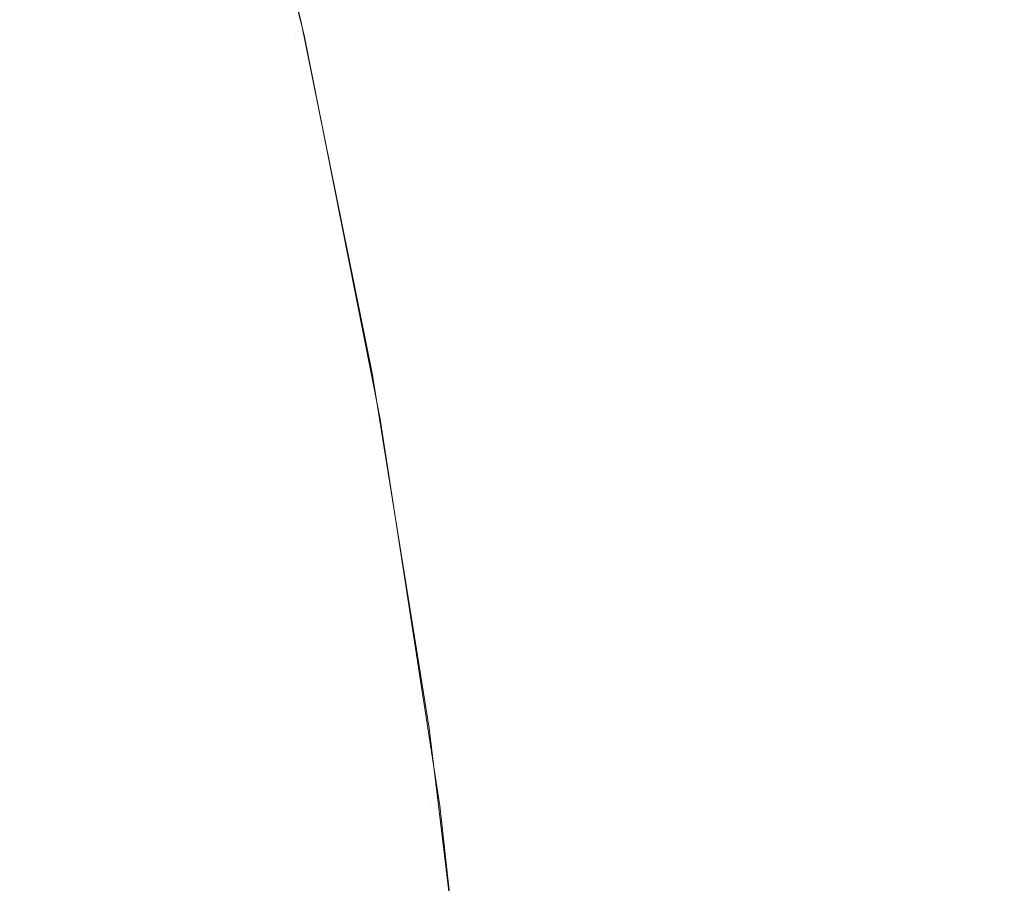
# Model space of a CAD drawing. Header units: centimetres. Extents: x -26.3 to 27.5, y 4.8 to 73.5.
# Tile 180 of 256: x -8.19208 to -8.1811, y 6.5124 to 6.52203. Entities that reach past the tile are written whole.
import ezdxf

# ---------------------------------------------------------------- set-up
doc = ezdxf.new("R2010")
doc.units = ezdxf.units.CM
doc.header["$LTSCALE"] = 2.54
doc.layers.add('Lucido design-1', color=7, linetype='Continuous')

# ---------------------------------------------------------------- blocks, each defined once
blk = doc.blocks.new('Gruppo-3-1')
at = {"color": 7, "linetype": 'Continuous', "lineweight": 9}
for points, invisible_edges in [([(-8.190037, 6.526069, -1479.719199), (-8.189001, 6.521835, -1479.719199), (-8.18926, 6.521778, -1479.723331), (-8.190294, 6.526, -1479.723331)], 15), ([(-8.190037, 6.526069, -1515.819199), (-8.189001, 6.521835, -1515.819199), (-8.18926, 6.521778, -1515.823331), (-8.190294, 6.526, -1515.823331)], 15), ([(-8.189001, 6.521835, -1479.719199), (-8.190037, 6.526069, -1479.719199), (-8.189903, 6.525925, -1479.714839), (-8.188948, 6.522021, -1479.714839)], 11), ([(-8.189001, 6.521835, -1515.819199), (-8.190037, 6.526069, -1515.819199), (-8.189903, 6.525925, -1515.814839), (-8.188948, 6.522021, -1515.814839)], 11), ([(-8.189137, 6.52292, -1479.513194), (-8.188945, 6.522022, -1479.514839), (-8.1899, 6.525925, -1479.514839), (-8.189932, 6.526094, -1479.513182)], 13), ([(-8.189137, 6.52292, -1515.613194), (-8.188945, 6.522022, -1515.614839), (-8.1899, 6.525925, -1515.614839), (-8.189932, 6.526094, -1515.613182)], 13), ([(-8.190294, 6.526, -1479.723331), (-8.18926, 6.521778, -1479.723331), (-8.189687, 6.521683, -1479.727446), (-8.190715, 6.525887, -1479.727446)], 15), ([(-8.190294, 6.526, -1515.823331), (-8.18926, 6.521778, -1515.823331), (-8.189687, 6.521683, -1515.827446), (-8.190715, 6.525887, -1515.827446)], 15), ([(-8.190715, 6.525887, -1479.727446), (-8.189687, 6.521683, -1479.727446), (-8.190278, 6.521552, -1479.731535), (-8.191301, 6.525731, -1479.731535)], 15), ([(-8.190715, 6.525887, -1515.827446), (-8.189687, 6.521683, -1515.827446), (-8.190278, 6.521552, -1515.831535), (-8.191301, 6.525731, -1515.831535)], 15), ([(-8.189903, 6.525925, -1479.714839), (-8.1899, 6.525925, -1479.514839), (-8.188945, 6.522022, -1479.514839), (-8.188948, 6.522021, -1479.714839)], 5), ([(-8.189903, 6.525925, -1515.814839), (-8.1899, 6.525925, -1515.614839), (-8.188945, 6.522022, -1515.614839), (-8.188948, 6.522021, -1515.814839)], 5), ([(-8.191301, 6.525731, -1479.731535), (-8.190278, 6.521552, -1479.731535), (-8.191033, 6.521385, -1479.735592), (-8.192048, 6.52553, -1479.735592)], 15), ([(-8.191301, 6.525731, -1515.831535), (-8.190278, 6.521552, -1515.831535), (-8.191033, 6.521385, -1515.835592), (-8.192048, 6.52553, -1515.835592)], 15), ([(-8.192048, 6.52553, -1479.735592), (-8.191033, 6.521385, -1479.735592), (-8.191951, 6.521181, -1479.739611), (-8.192955, 6.525287, -1479.739611)], 15), ([(-8.192048, 6.52553, -1515.835592), (-8.191033, 6.521385, -1515.835592), (-8.191951, 6.521181, -1515.839611), (-8.192955, 6.525287, -1515.839611)], 15), ([(-25.986537, 6.525376, -1479.018057), (-25.986537, 6.521853, -1479.017221), (27.113463, 6.521853, -1479.017221), (27.113463, 6.525376, -1479.018057)], 10), ([(-25.986537, 6.525376, -1515.118057), (-25.986537, 6.521853, -1515.117221), (27.113463, 6.521853, -1515.117221), (27.113463, 6.525376, -1515.118057)], 10), ([(-8.192955, 6.525287, -1479.739611), (-8.191951, 6.521181, -1479.739611), (-8.193028, 6.520943, -1479.743584), (-8.194021, 6.525002, -1479.743584)], 15), ([(-8.192955, 6.525287, -1515.839611), (-8.191951, 6.521181, -1515.839611), (-8.193028, 6.520943, -1515.843584), (-8.194021, 6.525002, -1515.843584)], 15), ([(-8.188945, 6.522022, -1479.514839), (-8.189137, 6.52292, -1479.513194), (-8.188446, 6.519721, -1479.513205)], 11), ([(-8.189137, 6.52292, -1479.513194), (-8.189097, 6.52292, -1479.51155), (-8.188406, 6.519721, -1479.511572), (-8.188446, 6.519721, -1479.513205)], 15), ([(-8.188945, 6.522022, -1515.614839), (-8.189137, 6.52292, -1515.613194), (-8.188446, 6.519721, -1515.613205)], 11), ([(-8.189137, 6.52292, -1515.613194), (-8.189097, 6.52292, -1515.61155), (-8.188406, 6.519721, -1515.611572), (-8.188446, 6.519721, -1515.613205)], 15), ([(-8.188341, 6.519721, -1479.50994), (-8.188406, 6.519721, -1479.511572), (-8.189097, 6.52292, -1479.51155), (-8.189031, 6.52292, -1479.509906)], 15), ([(-8.188341, 6.519721, -1515.60994), (-8.188406, 6.519721, -1515.611572), (-8.189097, 6.52292, -1515.61155), (-8.189031, 6.52292, -1515.609906)], 15), ([(-8.189031, 6.52292, -1479.509906), (-8.188939, 6.52292, -1479.508265), (-8.188249, 6.519721, -1479.508309), (-8.188341, 6.519721, -1479.50994)], 15), ([(-8.189031, 6.52292, -1515.609906), (-8.188939, 6.52292, -1515.608265), (-8.188249, 6.519721, -1515.608309), (-8.188341, 6.519721, -1515.60994)], 15), ([(-8.188132, 6.519721, -1479.506679), (-8.188249, 6.519721, -1479.508309), (-8.188939, 6.52292, -1479.508265), (-8.18882, 6.52292, -1479.506624)], 15), ([(-8.188132, 6.519721, -1515.606679), (-8.188249, 6.519721, -1515.608309), (-8.188939, 6.52292, -1515.608265), (-8.18882, 6.52292, -1515.606624)], 15), ([(-8.18882, 6.52292, -1479.506624), (-8.188676, 6.52292, -1479.504986), (-8.187988, 6.519721, -1479.505052), (-8.188132, 6.519721, -1479.506679)], 15), ([(-8.18882, 6.52292, -1515.606624), (-8.188676, 6.52292, -1515.604986), (-8.187988, 6.519721, -1515.605052), (-8.188132, 6.519721, -1515.606679)], 15), ([(-8.187818, 6.519721, -1479.503427), (-8.187988, 6.519721, -1479.505052), (-8.188676, 6.52292, -1479.504986), (-8.188504, 6.52292, -1479.503349)], 15), ([(-8.187818, 6.519721, -1515.603427), (-8.187988, 6.519721, -1515.605052), (-8.188676, 6.52292, -1515.604986), (-8.188504, 6.52292, -1515.603349)], 15), ([(-8.188504, 6.52292, -1479.503349), (-8.188307, 6.52292, -1479.501717), (-8.187622, 6.519721, -1479.501806), (-8.187818, 6.519721, -1479.503427)], 15), ([(-8.188504, 6.52292, -1515.603349), (-8.188307, 6.52292, -1515.601717), (-8.187622, 6.519721, -1515.601806), (-8.187818, 6.519721, -1515.603427)], 15), ([(-8.1874, 6.519721, -1479.500186), (-8.187622, 6.519721, -1479.501806), (-8.188307, 6.52292, -1479.501717), (-8.188084, 6.52292, -1479.500087)], 15), ([(-8.1874, 6.519721, -1515.600186), (-8.187622, 6.519721, -1515.601806), (-8.188307, 6.52292, -1515.601717), (-8.188084, 6.52292, -1515.600087)], 15), ([(-8.188084, 6.52292, -1479.500087), (-8.187834, 6.52292, -1479.498462), (-8.187152, 6.519721, -1479.498572), (-8.1874, 6.519721, -1479.500186)], 15), ([(-8.188084, 6.52292, -1515.600087), (-8.187834, 6.52292, -1515.598462), (-8.187152, 6.519721, -1515.598572), (-8.1874, 6.519721, -1515.600186)], 15), ([(-8.186879, 6.519721, -1479.496961), (-8.187152, 6.519721, -1479.498572), (-8.187834, 6.52292, -1479.498462), (-8.187559, 6.52292, -1479.496839)], 15), ([(-8.186879, 6.519721, -1515.596961), (-8.187152, 6.519721, -1515.598572), (-8.187834, 6.52292, -1515.598462), (-8.187559, 6.52292, -1515.596839)], 15), ([(-8.187559, 6.52292, -1479.496839), (-8.187257, 6.52292, -1479.495224), (-8.186579, 6.519721, -1479.495356), (-8.186879, 6.519721, -1479.496961)], 15), ([(-8.187559, 6.52292, -1515.596839), (-8.187257, 6.52292, -1515.595224), (-8.186579, 6.519721, -1515.595356), (-8.186879, 6.519721, -1515.596961)], 15), ([(-8.186254, 6.519721, -1479.493754), (-8.186579, 6.519721, -1479.495356), (-8.187257, 6.52292, -1479.495224), (-8.18693, 6.52292, -1479.493611)], 15), ([(-8.186254, 6.519721, -1515.593754), (-8.186579, 6.519721, -1515.595356), (-8.187257, 6.52292, -1515.595224), (-8.18693, 6.52292, -1515.593611)], 15), ([(-8.18693, 6.52292, -1479.493611), (-8.186577, 6.52292, -1479.492006), (-8.185903, 6.519721, -1479.492159), (-8.186254, 6.519721, -1479.493754)], 15), ([(-8.18693, 6.52292, -1515.593611), (-8.186577, 6.52292, -1515.592006), (-8.185903, 6.519721, -1515.592159), (-8.186254, 6.519721, -1515.593754)], 15), ([(-8.185527, 6.519721, -1479.490568), (-8.185903, 6.519721, -1479.492159), (-8.186577, 6.52292, -1479.492006), (-8.186198, 6.52292, -1479.490404)], 15), ([(-8.185527, 6.519721, -1515.590568), (-8.185903, 6.519721, -1515.592159), (-8.186577, 6.52292, -1515.592006), (-8.186198, 6.52292, -1515.590404)], 15), ([(-8.186198, 6.52292, -1479.490404), (-8.185794, 6.52292, -1479.488811), (-8.185126, 6.519721, -1479.488986), (-8.185527, 6.519721, -1479.490568)], 15), ([(-8.186198, 6.52292, -1515.590404), (-8.185794, 6.52292, -1515.588811), (-8.185126, 6.519721, -1515.588986), (-8.185527, 6.519721, -1515.590568)], 15), ([(-8.184698, 6.519721, -1479.487408), (-8.185126, 6.519721, -1479.488986), (-8.185794, 6.52292, -1479.488811), (-8.185363, 6.52292, -1479.487222)], 15), ([(-8.184698, 6.519721, -1515.587408), (-8.185126, 6.519721, -1515.588986), (-8.185794, 6.52292, -1515.588811), (-8.185363, 6.52292, -1515.587222)], 15), ([(-8.185363, 6.52292, -1479.487222), (-8.184909, 6.52292, -1479.485643), (-8.184246, 6.519721, -1479.48584), (-8.184698, 6.519721, -1479.487408)], 15), ([(-8.185363, 6.52292, -1515.587222), (-8.184909, 6.52292, -1515.585643), (-8.184246, 6.519721, -1515.58584), (-8.184698, 6.519721, -1515.587408)], 15), ([(-8.183768, 6.519721, -1479.484275), (-8.184246, 6.519721, -1479.48584), (-8.184909, 6.52292, -1479.485643), (-8.184427, 6.52292, -1479.484068)], 15), ([(-8.183768, 6.519721, -1515.584275), (-8.184246, 6.519721, -1515.58584), (-8.184909, 6.52292, -1515.585643), (-8.184427, 6.52292, -1515.584068)], 15), ([(-8.184427, 6.52292, -1479.484068), (-8.183922, 6.52292, -1479.482505), (-8.183267, 6.519721, -1479.482723), (-8.183768, 6.519721, -1479.484275)], 15), ([(-8.184427, 6.52292, -1515.584068), (-8.183922, 6.52292, -1515.582505), (-8.183267, 6.519721, -1515.582723), (-8.183768, 6.519721, -1515.584275)], 15), ([(-8.182739, 6.519721, -1479.481174), (-8.183267, 6.519721, -1479.482723), (-8.183922, 6.52292, -1479.482505), (-8.183391, 6.52292, -1479.480946)], 15), ([(-8.182739, 6.519721, -1515.581174), (-8.183267, 6.519721, -1515.582723), (-8.183922, 6.52292, -1515.582505), (-8.183391, 6.52292, -1515.580946)], 15), ([(-8.183391, 6.52292, -1479.480946), (-8.182836, 6.52292, -1479.4794), (-8.182187, 6.519721, -1479.479639), (-8.182739, 6.519721, -1479.481174)], 15), ([(-8.183391, 6.52292, -1515.580946), (-8.182836, 6.52292, -1515.5794), (-8.182187, 6.519721, -1515.579639), (-8.182739, 6.519721, -1515.581174)], 15), ([(-8.18161, 6.519721, -1479.478108), (-8.182187, 6.519721, -1479.479639), (-8.182836, 6.52292, -1479.4794), (-8.182255, 6.52292, -1479.477859)], 15), ([(-8.18161, 6.519721, -1515.578108), (-8.182187, 6.519721, -1515.579639), (-8.182836, 6.52292, -1515.5794), (-8.182255, 6.52292, -1515.577859)], 15), ([(-8.182255, 6.52292, -1479.477859), (-8.18165, 6.52292, -1479.476332), (-8.18101, 6.519721, -1479.476591), (-8.18161, 6.519721, -1479.478108)], 15), ([(-8.182255, 6.52292, -1515.577859), (-8.18165, 6.52292, -1515.576332), (-8.18101, 6.519721, -1515.576591), (-8.18161, 6.519721, -1515.578108)], 15), ([(-8.180384, 6.519721, -1479.47508), (-8.18101, 6.519721, -1479.476591), (-8.18165, 6.52292, -1479.476332), (-8.18102, 6.52292, -1479.47481)], 15), ([(-8.180384, 6.519721, -1515.57508), (-8.18101, 6.519721, -1515.576591), (-8.18165, 6.52292, -1515.576332), (-8.18102, 6.52292, -1515.57481)], 15), ([(-8.188948, 6.522021, -1479.714839), (-8.188908, 6.521856, -1479.714839), (-8.189001, 6.521835, -1479.719199)], 10), ([(-8.188948, 6.522021, -1515.814839), (-8.188908, 6.521856, -1515.814839), (-8.189001, 6.521835, -1515.819199)], 10), ([(-8.188908, 6.521856, -1479.714839), (-8.188948, 6.522021, -1479.714839), (-8.188945, 6.522022, -1479.514839)], 10), ([(-8.188908, 6.521856, -1515.814839), (-8.188948, 6.522021, -1515.814839), (-8.188945, 6.522022, -1515.614839)], 10), ([(-8.188945, 6.522022, -1479.514839), (-8.188148, 6.518089, -1479.514839), (-8.188158, 6.518087, -1479.714839), (-8.188908, 6.521856, -1479.714839)], 10), ([(-8.188446, 6.519721, -1479.513205), (-8.188148, 6.518089, -1479.514839), (-8.188945, 6.522022, -1479.514839)], 9), ([(-8.188945, 6.522022, -1515.614839), (-8.188148, 6.518089, -1515.614839), (-8.188158, 6.518087, -1515.814839), (-8.188908, 6.521856, -1515.814839)], 10), ([(-8.188446, 6.519721, -1515.613205), (-8.188148, 6.518089, -1515.614839), (-8.188945, 6.522022, -1515.614839)], 9), ([(27.113463, 6.521201, -1479.017066), (27.113463, 6.521853, -1479.017221), (-25.986537, 6.521853, -1479.017221), (-25.986537, 6.521201, -1479.017066)], 10), ([(27.113463, 6.521201, -1515.117066), (27.113463, 6.521853, -1515.117221), (-25.986537, 6.521853, -1515.117221), (-25.986537, 6.521201, -1515.117066)], 10), ([(-8.18926, 6.521778, -1479.723331), (-8.188412, 6.517514, -1479.723331), (-8.188842, 6.517438, -1479.727446), (-8.189687, 6.521683, -1479.727446)], 15), ([(-8.18926, 6.521778, -1515.823331), (-8.188412, 6.517514, -1515.823331), (-8.188842, 6.517438, -1515.827446), (-8.189687, 6.521683, -1515.827446)], 15), ([(-8.189001, 6.521835, -1479.719199), (-8.18815, 6.51756, -1479.719199), (-8.188412, 6.517514, -1479.723331), (-8.18926, 6.521778, -1479.723331)], 15), ([(-8.189001, 6.521835, -1515.819199), (-8.18815, 6.51756, -1515.819199), (-8.188412, 6.517514, -1515.823331), (-8.18926, 6.521778, -1515.823331)], 15), ([(-8.18815, 6.51756, -1479.719199), (-8.189001, 6.521835, -1479.719199), (-8.188908, 6.521856, -1479.714839), (-8.188158, 6.518087, -1479.714839)], 11), ([(-8.18815, 6.51756, -1515.819199), (-8.189001, 6.521835, -1515.819199), (-8.188908, 6.521856, -1515.814839), (-8.188158, 6.518087, -1515.814839)], 11), ([(-8.189687, 6.521683, -1479.727446), (-8.188842, 6.517438, -1479.727446), (-8.189439, 6.517333, -1479.731535), (-8.190278, 6.521552, -1479.731535)], 15), ([(-8.189687, 6.521683, -1515.827446), (-8.188842, 6.517438, -1515.827446), (-8.189439, 6.517333, -1515.831535), (-8.190278, 6.521552, -1515.831535)], 15), ([(-8.190278, 6.521552, -1479.731535), (-8.189439, 6.517333, -1479.731535), (-8.190201, 6.517199, -1479.735592), (-8.191033, 6.521385, -1479.735592)], 15), ([(-8.190278, 6.521552, -1515.831535), (-8.189439, 6.517333, -1515.831535), (-8.190201, 6.517199, -1515.835592), (-8.191033, 6.521385, -1515.835592)], 15), ([(-8.191033, 6.521385, -1479.735592), (-8.190201, 6.517199, -1479.735592), (-8.191126, 6.517036, -1479.739611), (-8.191951, 6.521181, -1479.739611)], 15), ([(-8.191033, 6.521385, -1515.835592), (-8.190201, 6.517199, -1515.835592), (-8.191126, 6.517036, -1515.839611), (-8.191951, 6.521181, -1515.839611)], 15), ([(-25.986537, 6.521201, -1479.017066), (-25.986537, 6.517575, -1479.016369), (27.113463, 6.517575, -1479.016369), (27.113463, 6.521201, -1479.017066)], 10), ([(-25.986537, 6.521201, -1515.117066), (-25.986537, 6.517575, -1515.116369), (27.113463, 6.517575, -1515.116369), (27.113463, 6.521201, -1515.117066)], 10), ([(-8.191951, 6.521181, -1479.739611), (-8.191126, 6.517036, -1479.739611), (-8.192213, 6.516844, -1479.743584), (-8.193028, 6.520943, -1479.743584)], 15), ([(-8.191951, 6.521181, -1515.839611), (-8.191126, 6.517036, -1515.839611), (-8.192213, 6.516844, -1515.843584), (-8.193028, 6.520943, -1515.843584)], 15), ([(-8.188446, 6.519721, -1479.513205), (-8.188406, 6.519721, -1479.511572), (-8.187821, 6.516502, -1479.511591), (-8.18786, 6.516502, -1479.513215)], 15), ([(-8.18786, 6.516502, -1479.513215), (-8.188148, 6.518089, -1479.514839), (-8.188446, 6.519721, -1479.513205)], 11), ([(-8.188446, 6.519721, -1515.613205), (-8.188406, 6.519721, -1515.611572), (-8.187821, 6.516502, -1515.611591), (-8.18786, 6.516502, -1515.613215)], 15), ([(-8.18786, 6.516502, -1515.613215), (-8.188148, 6.518089, -1515.614839), (-8.188446, 6.519721, -1515.613205)], 11), ([(-8.187756, 6.516502, -1479.509968), (-8.187821, 6.516502, -1479.511591), (-8.188406, 6.519721, -1479.511572), (-8.188341, 6.519721, -1479.50994)], 15), ([(-8.187756, 6.516502, -1515.609968), (-8.187821, 6.516502, -1515.611591), (-8.188406, 6.519721, -1515.611572), (-8.188341, 6.519721, -1515.60994)], 15), ([(-8.188341, 6.519721, -1479.50994), (-8.188249, 6.519721, -1479.508309), (-8.187665, 6.516502, -1479.508346), (-8.187756, 6.516502, -1479.509968)], 15), ([(-8.188341, 6.519721, -1515.60994), (-8.188249, 6.519721, -1515.608309), (-8.187665, 6.516502, -1515.608346), (-8.187756, 6.516502, -1515.609968)], 15), ([(-8.187548, 6.516502, -1479.506726), (-8.187665, 6.516502, -1479.508346), (-8.188249, 6.519721, -1479.508309), (-8.188132, 6.519721, -1479.506679)], 15), ([(-8.187548, 6.516502, -1515.606726), (-8.187665, 6.516502, -1515.608346), (-8.188249, 6.519721, -1515.608309), (-8.188132, 6.519721, -1515.606679)], 15), ([(-8.188132, 6.519721, -1479.506679), (-8.187988, 6.519721, -1479.505052), (-8.187405, 6.516502, -1479.505108), (-8.187548, 6.516502, -1479.506726)], 15), ([(-8.188132, 6.519721, -1515.606679), (-8.187988, 6.519721, -1515.605052), (-8.187405, 6.516502, -1515.605108), (-8.187548, 6.516502, -1515.606726)], 15), ([(-8.187236, 6.516502, -1479.503492), (-8.187405, 6.516502, -1479.505108), (-8.187988, 6.519721, -1479.505052), (-8.187818, 6.519721, -1479.503427)], 15), ([(-8.187236, 6.516502, -1515.603492), (-8.187405, 6.516502, -1515.605108), (-8.187988, 6.519721, -1515.605052), (-8.187818, 6.519721, -1515.603427)], 15), ([(-8.187818, 6.519721, -1479.503427), (-8.187622, 6.519721, -1479.501806), (-8.187041, 6.516502, -1479.50188), (-8.187236, 6.516502, -1479.503492)], 15), ([(-8.187818, 6.519721, -1515.603427), (-8.187622, 6.519721, -1515.601806), (-8.187041, 6.516502, -1515.60188), (-8.187236, 6.516502, -1515.603492)], 15), ([(-8.18682, 6.516502, -1479.50027), (-8.187041, 6.516502, -1479.50188), (-8.187622, 6.519721, -1479.501806), (-8.1874, 6.519721, -1479.500186)], 15), ([(-8.18682, 6.516502, -1515.60027), (-8.187041, 6.516502, -1515.60188), (-8.187622, 6.519721, -1515.601806), (-8.1874, 6.519721, -1515.600186)], 15), ([(-8.1874, 6.519721, -1479.500186), (-8.187152, 6.519721, -1479.498572), (-8.186574, 6.516502, -1479.498666), (-8.18682, 6.516502, -1479.50027)], 15), ([(-8.1874, 6.519721, -1515.600186), (-8.187152, 6.519721, -1515.598572), (-8.186574, 6.516502, -1515.598666), (-8.18682, 6.516502, -1515.60027)], 15), ([(-8.186302, 6.516502, -1479.497063), (-8.186574, 6.516502, -1479.498666), (-8.187152, 6.519721, -1479.498572), (-8.186879, 6.519721, -1479.496961)], 15), ([(-8.186302, 6.516502, -1515.597063), (-8.186574, 6.516502, -1515.598666), (-8.187152, 6.519721, -1515.598572), (-8.186879, 6.519721, -1515.596961)], 15), ([(-8.186879, 6.519721, -1479.496961), (-8.186579, 6.519721, -1479.495356), (-8.186004, 6.516502, -1479.495468), (-8.186302, 6.516502, -1479.497063)], 15), ([(-8.186879, 6.519721, -1515.596961), (-8.186579, 6.519721, -1515.595356), (-8.186004, 6.516502, -1515.595468), (-8.186302, 6.516502, -1515.597063)], 15), ([(-8.185681, 6.516502, -1479.493875), (-8.186004, 6.516502, -1479.495468), (-8.186579, 6.519721, -1479.495356), (-8.186254, 6.519721, -1479.493754)], 15), ([(-8.185681, 6.516502, -1515.593875), (-8.186004, 6.516502, -1515.595468), (-8.186579, 6.519721, -1515.595356), (-8.186254, 6.519721, -1515.593754)], 15), ([(-8.186254, 6.519721, -1479.493754), (-8.185903, 6.519721, -1479.492159), (-8.185332, 6.516502, -1479.49229), (-8.185681, 6.516502, -1479.493875)], 15), ([(-8.186254, 6.519721, -1515.593754), (-8.185903, 6.519721, -1515.592159), (-8.185332, 6.516502, -1515.59229), (-8.185681, 6.516502, -1515.593875)], 15), ([(-8.184958, 6.516502, -1479.490708), (-8.185332, 6.516502, -1479.49229), (-8.185903, 6.519721, -1479.492159), (-8.185527, 6.519721, -1479.490568)], 15), ([(-8.184958, 6.516502, -1515.590708), (-8.185332, 6.516502, -1515.59229), (-8.185903, 6.519721, -1515.592159), (-8.185527, 6.519721, -1515.590568)], 15), ([(-8.185527, 6.519721, -1479.490568), (-8.185126, 6.519721, -1479.488986), (-8.184559, 6.516502, -1479.489135), (-8.184958, 6.516502, -1479.490708)], 15), ([(-8.185527, 6.519721, -1515.590568), (-8.185126, 6.519721, -1515.588986), (-8.184559, 6.516502, -1515.589135), (-8.184958, 6.516502, -1515.590708)], 15), ([(-8.184134, 6.516502, -1479.487565), (-8.184559, 6.516502, -1479.489135), (-8.185126, 6.519721, -1479.488986), (-8.184698, 6.519721, -1479.487408)], 15), ([(-8.184134, 6.516502, -1515.587565), (-8.184559, 6.516502, -1515.589135), (-8.185126, 6.519721, -1515.588986), (-8.184698, 6.519721, -1515.587408)], 15), ([(-8.184698, 6.519721, -1479.487408), (-8.184246, 6.519721, -1479.48584), (-8.183685, 6.516502, -1479.486006), (-8.184134, 6.516502, -1479.487565)], 15), ([(-8.184698, 6.519721, -1515.587408), (-8.184246, 6.519721, -1515.58584), (-8.183685, 6.516502, -1515.586006), (-8.184134, 6.516502, -1515.587565)], 15), ([(-8.183209, 6.516502, -1479.484451), (-8.183685, 6.516502, -1479.486006), (-8.184246, 6.519721, -1479.48584), (-8.183768, 6.519721, -1479.484275)], 15), ([(-8.183209, 6.516502, -1515.584451), (-8.183685, 6.516502, -1515.586006), (-8.184246, 6.519721, -1515.58584), (-8.183768, 6.519721, -1515.584275)], 15), ([(-8.183768, 6.519721, -1479.484275), (-8.183267, 6.519721, -1479.482723), (-8.182711, 6.516502, -1479.482907), (-8.183209, 6.516502, -1479.484451)], 15), ([(-8.183768, 6.519721, -1515.584275), (-8.183267, 6.519721, -1515.582723), (-8.182711, 6.516502, -1515.582907), (-8.183209, 6.516502, -1515.584451)], 15), ([(-8.182186, 6.516502, -1479.481368), (-8.182711, 6.516502, -1479.482907), (-8.183267, 6.519721, -1479.482723), (-8.182739, 6.519721, -1479.481174)], 15), ([(-8.182186, 6.516502, -1515.581368), (-8.182711, 6.516502, -1515.582907), (-8.183267, 6.519721, -1515.582723), (-8.182739, 6.519721, -1515.581174)], 15), ([(-8.182739, 6.519721, -1479.481174), (-8.182187, 6.519721, -1479.479639), (-8.181638, 6.516502, -1479.479841), (-8.182186, 6.516502, -1479.481368)], 15), ([(-8.182739, 6.519721, -1515.581174), (-8.182187, 6.519721, -1515.579639), (-8.181638, 6.516502, -1515.579841), (-8.182186, 6.516502, -1515.581368)], 15), ([(-8.181064, 6.516502, -1479.478319), (-8.181638, 6.516502, -1479.479841), (-8.182187, 6.519721, -1479.479639), (-8.18161, 6.519721, -1479.478108)], 15), ([(-8.181064, 6.516502, -1515.578319), (-8.181638, 6.516502, -1515.579841), (-8.182187, 6.519721, -1515.579639), (-8.18161, 6.519721, -1515.578108)], 15), ([(-8.18161, 6.519721, -1479.478108), (-8.18101, 6.519721, -1479.476591), (-8.180467, 6.516502, -1479.476811), (-8.181064, 6.516502, -1479.478319)], 15), ([(-8.18161, 6.519721, -1515.578108), (-8.18101, 6.519721, -1515.576591), (-8.180467, 6.516502, -1515.576811), (-8.181064, 6.516502, -1515.578319)], 15), ([(-8.188057, 6.517577, -1479.714839), (-8.188158, 6.518087, -1479.714839), (-8.188148, 6.518089, -1479.514839)], 10), ([(-8.188057, 6.517577, -1515.814839), (-8.188158, 6.518087, -1515.814839), (-8.188148, 6.518089, -1515.614839)], 10), ([(-8.188158, 6.518087, -1479.714839), (-8.188057, 6.517577, -1479.714839), (-8.18815, 6.51756, -1479.719199)], 10), ([(-8.188158, 6.518087, -1515.814839), (-8.188057, 6.517577, -1515.814839), (-8.18815, 6.51756, -1515.819199)], 10), ([(-8.188057, 6.517577, -1479.714839), (-8.188148, 6.518089, -1479.514839), (-8.187511, 6.514131, -1479.514839)], 9), ([(-8.187511, 6.514131, -1479.514839), (-8.188148, 6.518089, -1479.514839), (-8.18786, 6.516502, -1479.513215)], 10), ([(-8.188057, 6.517577, -1515.814839), (-8.188148, 6.518089, -1515.614839), (-8.187511, 6.514131, -1515.614839)], 9), ([(-8.187511, 6.514131, -1515.614839), (-8.188148, 6.518089, -1515.614839), (-8.18786, 6.516502, -1515.613215)], 10), ([(27.113463, 6.51698, -1479.016255), (27.113463, 6.517575, -1479.016369), (-25.986537, 6.517575, -1479.016369), (-25.986537, 6.51698, -1479.016255)], 10), ([(27.113463, 6.51698, -1515.116255), (27.113463, 6.517575, -1515.116369), (-25.986537, 6.517575, -1515.116369), (-25.986537, 6.51698, -1515.116255)], 10), ([(-8.188412, 6.517514, -1479.723331), (-8.187751, 6.513217, -1479.723331), (-8.188184, 6.51316, -1479.727446), (-8.188842, 6.517438, -1479.727446)], 15), ([(-8.188412, 6.517514, -1515.823331), (-8.187751, 6.513217, -1515.823331), (-8.188184, 6.51316, -1515.827446), (-8.188842, 6.517438, -1515.827446)], 15), ([(-8.18815, 6.51756, -1479.719199), (-8.187487, 6.513252, -1479.719199), (-8.187751, 6.513217, -1479.723331), (-8.188412, 6.517514, -1479.723331)], 15), ([(-8.18815, 6.51756, -1515.819199), (-8.187487, 6.513252, -1515.819199), (-8.187751, 6.513217, -1515.823331), (-8.188412, 6.517514, -1515.823331)], 15), ([(-8.187487, 6.513252, -1479.719199), (-8.18815, 6.51756, -1479.719199), (-8.188057, 6.517577, -1479.714839), (-8.187526, 6.514129, -1479.714839)], 11), ([(-8.187487, 6.513252, -1515.819199), (-8.18815, 6.51756, -1515.819199), (-8.188057, 6.517577, -1515.814839), (-8.187526, 6.514129, -1515.814839)], 11), ([(-8.187511, 6.514131, -1479.514839), (-8.187526, 6.514129, -1479.714839), (-8.188057, 6.517577, -1479.714839)], 9), ([(-8.187511, 6.514131, -1515.614839), (-8.187526, 6.514129, -1515.814839), (-8.188057, 6.517577, -1515.814839)], 9), ([(-8.188842, 6.517438, -1479.727446), (-8.188184, 6.51316, -1479.727446), (-8.188785, 6.513081, -1479.731535), (-8.189439, 6.517333, -1479.731535)], 15), ([(-8.188842, 6.517438, -1515.827446), (-8.188184, 6.51316, -1515.827446), (-8.188785, 6.513081, -1515.831535), (-8.189439, 6.517333, -1515.831535)], 15), ([(-8.189439, 6.517333, -1479.731535), (-8.188785, 6.513081, -1479.731535), (-8.189551, 6.51298, -1479.735592), (-8.190201, 6.517199, -1479.735592)], 15), ([(-8.189439, 6.517333, -1515.831535), (-8.188785, 6.513081, -1515.831535), (-8.189551, 6.51298, -1515.835592), (-8.190201, 6.517199, -1515.835592)], 15), ([(-8.190201, 6.517199, -1479.735592), (-8.189551, 6.51298, -1479.735592), (-8.190483, 6.512858, -1479.739611), (-8.191126, 6.517036, -1479.739611)], 15), ([(-8.190201, 6.517199, -1515.835592), (-8.189551, 6.51298, -1515.835592), (-8.190483, 6.512858, -1515.839611), (-8.191126, 6.517036, -1515.839611)], 15), ([(-25.986537, 6.51698, -1479.016255), (-25.986537, 6.513263, -1479.015705), (27.113463, 6.513263, -1479.015705), (27.113463, 6.51698, -1479.016255)], 10), ([(-25.986537, 6.51698, -1515.116255), (-25.986537, 6.513263, -1515.115705), (27.113463, 6.513263, -1515.115705), (27.113463, 6.51698, -1515.116255)], 10), ([(-8.191126, 6.517036, -1479.739611), (-8.190483, 6.512858, -1479.739611), (-8.191577, 6.512714, -1479.743584), (-8.192213, 6.516844, -1479.743584)], 15), ([(-8.191126, 6.517036, -1515.839611), (-8.190483, 6.512858, -1515.839611), (-8.191577, 6.512714, -1515.843584), (-8.192213, 6.516844, -1515.843584)], 15), ([(-8.192213, 6.516844, -1479.743584), (-8.191577, 6.512714, -1479.743584), (-8.192831, 6.512549, -1479.747504), (-8.193459, 6.516624, -1479.747504)], 15), ([(-8.192213, 6.516844, -1515.843584), (-8.191577, 6.512714, -1515.843584), (-8.192831, 6.512549, -1515.847504), (-8.193459, 6.516624, -1515.847504)], 15), ([(-8.18786, 6.516502, -1479.513215), (-8.187821, 6.516502, -1479.511591), (-8.187341, 6.513265, -1479.511606), (-8.18738, 6.513265, -1479.513222)], 15), ([(-8.18786, 6.516502, -1479.513215), (-8.18738, 6.513265, -1479.513222), (-8.187511, 6.514131, -1479.514839)], 11), ([(-8.18786, 6.516502, -1515.613215), (-8.187821, 6.516502, -1515.611591), (-8.187341, 6.513265, -1515.611606), (-8.18738, 6.513265, -1515.613222)], 15), ([(-8.18786, 6.516502, -1515.613215), (-8.18738, 6.513265, -1515.613222), (-8.187511, 6.514131, -1515.614839)], 11), ([(-8.187276, 6.513265, -1479.509991), (-8.187341, 6.513265, -1479.511606), (-8.187821, 6.516502, -1479.511591), (-8.187756, 6.516502, -1479.509968)], 15), ([(-8.187276, 6.513265, -1515.609991), (-8.187341, 6.513265, -1515.611606), (-8.187821, 6.516502, -1515.611591), (-8.187756, 6.516502, -1515.609968)], 15), ([(-8.187756, 6.516502, -1479.509968), (-8.187665, 6.516502, -1479.508346), (-8.187186, 6.513265, -1479.508377), (-8.187276, 6.513265, -1479.509991)], 15), ([(-8.187756, 6.516502, -1515.609968), (-8.187665, 6.516502, -1515.608346), (-8.187186, 6.513265, -1515.608377), (-8.187276, 6.513265, -1515.609991)], 15), ([(-8.187069, 6.513265, -1479.506764), (-8.187186, 6.513265, -1479.508377), (-8.187665, 6.516502, -1479.508346), (-8.187548, 6.516502, -1479.506726)], 15), ([(-8.187069, 6.513265, -1515.606764), (-8.187186, 6.513265, -1515.608377), (-8.187665, 6.516502, -1515.608346), (-8.187548, 6.516502, -1515.606726)], 15), ([(-8.187548, 6.516502, -1479.506726), (-8.187405, 6.516502, -1479.505108), (-8.186927, 6.513265, -1479.505155), (-8.187069, 6.513265, -1479.506764)], 15), ([(-8.187548, 6.516502, -1515.606726), (-8.187405, 6.516502, -1515.605108), (-8.186927, 6.513265, -1515.605155), (-8.187069, 6.513265, -1515.606764)], 15), ([(-8.186759, 6.513265, -1479.503546), (-8.186927, 6.513265, -1479.505155), (-8.187405, 6.516502, -1479.505108), (-8.187236, 6.516502, -1479.503492)], 15), ([(-8.186759, 6.513265, -1515.603546), (-8.186927, 6.513265, -1515.605155), (-8.187405, 6.516502, -1515.605108), (-8.187236, 6.516502, -1515.603492)], 15), ([(-8.187236, 6.516502, -1479.503492), (-8.187041, 6.516502, -1479.50188), (-8.186565, 6.513265, -1479.501942), (-8.186759, 6.513265, -1479.503546)], 15), ([(-8.187236, 6.516502, -1515.603492), (-8.187041, 6.516502, -1515.60188), (-8.186565, 6.513265, -1515.601942), (-8.186759, 6.513265, -1515.603546)], 15), ([(-8.186345, 6.513265, -1479.500339), (-8.186565, 6.513265, -1479.501942), (-8.187041, 6.516502, -1479.50188), (-8.18682, 6.516502, -1479.50027)], 15), ([(-8.186345, 6.513265, -1515.600339), (-8.186565, 6.513265, -1515.601942), (-8.187041, 6.516502, -1515.60188), (-8.18682, 6.516502, -1515.60027)], 15), ([(-8.18682, 6.516502, -1479.50027), (-8.186574, 6.516502, -1479.498666), (-8.1861, 6.513265, -1479.498742), (-8.186345, 6.513265, -1479.500339)], 15), ([(-8.18682, 6.516502, -1515.60027), (-8.186574, 6.516502, -1515.598666), (-8.1861, 6.513265, -1515.598742), (-8.186345, 6.513265, -1515.600339)], 15), ([(-8.185829, 6.513265, -1479.497148), (-8.1861, 6.513265, -1479.498742), (-8.186574, 6.516502, -1479.498666), (-8.186302, 6.516502, -1479.497063)], 15), ([(-8.185829, 6.513265, -1515.597148), (-8.1861, 6.513265, -1515.598742), (-8.186574, 6.516502, -1515.598666), (-8.186302, 6.516502, -1515.597063)], 15), ([(-8.186302, 6.516502, -1479.497063), (-8.186004, 6.516502, -1479.495468), (-8.185533, 6.513265, -1479.49556), (-8.185829, 6.513265, -1479.497148)], 15), ([(-8.186302, 6.516502, -1515.597063), (-8.186004, 6.516502, -1515.595468), (-8.185533, 6.513265, -1515.59556), (-8.185829, 6.513265, -1515.597148)], 15), ([(-8.185211, 6.513265, -1479.493974), (-8.185533, 6.513265, -1479.49556), (-8.186004, 6.516502, -1479.495468), (-8.185681, 6.516502, -1479.493875)], 15), ([(-8.185211, 6.513265, -1515.593974), (-8.185533, 6.513265, -1515.59556), (-8.186004, 6.516502, -1515.595468), (-8.185681, 6.516502, -1515.593875)], 15), ([(-8.185681, 6.516502, -1479.493875), (-8.185332, 6.516502, -1479.49229), (-8.184864, 6.513265, -1479.492397), (-8.185211, 6.513265, -1479.493974)], 15), ([(-8.185681, 6.516502, -1515.593875), (-8.185332, 6.516502, -1515.59229), (-8.184864, 6.513265, -1515.592397), (-8.185211, 6.513265, -1515.593974)], 15), ([(-8.184492, 6.513265, -1479.490822), (-8.184864, 6.513265, -1479.492397), (-8.185332, 6.516502, -1479.49229), (-8.184958, 6.516502, -1479.490708)], 15), ([(-8.184492, 6.513265, -1515.590822), (-8.184864, 6.513265, -1515.592397), (-8.185332, 6.516502, -1515.59229), (-8.184958, 6.516502, -1515.590708)], 15), ([(-8.184958, 6.516502, -1479.490708), (-8.184559, 6.516502, -1479.489135), (-8.184094, 6.513265, -1479.489257), (-8.184492, 6.513265, -1479.490822)], 15), ([(-8.184958, 6.516502, -1515.590708), (-8.184559, 6.516502, -1515.589135), (-8.184094, 6.513265, -1515.589257), (-8.184492, 6.513265, -1515.590822)], 15), ([(-8.183671, 6.513265, -1479.487694), (-8.184094, 6.513265, -1479.489257), (-8.184559, 6.516502, -1479.489135), (-8.184134, 6.516502, -1479.487565)], 15), ([(-8.183671, 6.513265, -1515.587694), (-8.184094, 6.513265, -1515.589257), (-8.184559, 6.516502, -1515.589135), (-8.184134, 6.516502, -1515.587565)], 15), ([(-8.184134, 6.516502, -1479.487565), (-8.183685, 6.516502, -1479.486006), (-8.183224, 6.513265, -1479.486143), (-8.183671, 6.513265, -1479.487694)], 15), ([(-8.184134, 6.516502, -1515.587565), (-8.183685, 6.516502, -1515.586006), (-8.183224, 6.513265, -1515.586143), (-8.183671, 6.513265, -1515.587694)], 15), ([(-8.182751, 6.513265, -1479.484595), (-8.183224, 6.513265, -1479.486143), (-8.183685, 6.516502, -1479.486006), (-8.183209, 6.516502, -1479.484451)], 15), ([(-8.182751, 6.513265, -1515.584595), (-8.183224, 6.513265, -1515.586143), (-8.183685, 6.516502, -1515.586006), (-8.183209, 6.516502, -1515.584451)], 15), ([(-8.183209, 6.516502, -1479.484451), (-8.182711, 6.516502, -1479.482907), (-8.182255, 6.513265, -1479.483059), (-8.182751, 6.513265, -1479.484595)], 15), ([(-8.183209, 6.516502, -1515.584451), (-8.182711, 6.516502, -1515.582907), (-8.182255, 6.513265, -1515.583059), (-8.182751, 6.513265, -1515.584595)], 15), ([(-8.181733, 6.513265, -1479.481526), (-8.182255, 6.513265, -1479.483059), (-8.182711, 6.516502, -1479.482907), (-8.182186, 6.516502, -1479.481368)], 15), ([(-8.181733, 6.513265, -1515.581526), (-8.182255, 6.513265, -1515.583059), (-8.182711, 6.516502, -1515.582907), (-8.182186, 6.516502, -1515.581368)], 15), ([(-8.182186, 6.516502, -1479.481368), (-8.181638, 6.516502, -1479.479841), (-8.181187, 6.513265, -1479.480007), (-8.181733, 6.513265, -1479.481526)], 15), ([(-8.182186, 6.516502, -1515.581368), (-8.181638, 6.516502, -1515.579841), (-8.181187, 6.513265, -1515.580007), (-8.181733, 6.513265, -1515.581526)], 15), ([(-8.180616, 6.513265, -1479.478492), (-8.181187, 6.513265, -1479.480007), (-8.181638, 6.516502, -1479.479841), (-8.181064, 6.516502, -1479.478319)], 15), ([(-8.180616, 6.513265, -1515.578492), (-8.181187, 6.513265, -1515.580007), (-8.181638, 6.516502, -1515.579841), (-8.181064, 6.516502, -1515.578319)], 15), ([(-8.187393, 6.513265, -1479.714839), (-8.187526, 6.514129, -1479.714839), (-8.187511, 6.514131, -1479.514839)], 10), ([(-8.187393, 6.513265, -1515.814839), (-8.187526, 6.514129, -1515.814839), (-8.187511, 6.514131, -1515.614839)], 10), ([(-8.187526, 6.514129, -1479.714839), (-8.187393, 6.513265, -1479.714839), (-8.187487, 6.513252, -1479.719199)], 10), ([(-8.187526, 6.514129, -1515.814839), (-8.187393, 6.513265, -1515.814839), (-8.187487, 6.513252, -1515.819199)], 10), ([(-8.187393, 6.513265, -1479.714839), (-8.187511, 6.514131, -1479.514839), (-8.187033, 6.510157, -1479.514839)], 9), ([(-8.187006, 6.510014, -1479.513228), (-8.187033, 6.510157, -1479.514839), (-8.187511, 6.514131, -1479.514839), (-8.18738, 6.513265, -1479.513222)], 13), ([(-8.187393, 6.513265, -1515.814839), (-8.187511, 6.514131, -1515.614839), (-8.187033, 6.510157, -1515.614839)], 9), ([(-8.187006, 6.510014, -1515.613228), (-8.187033, 6.510157, -1515.614839), (-8.187511, 6.514131, -1515.614839), (-8.18738, 6.513265, -1515.613222)], 13), ([(27.113463, 6.512721, -1479.015624), (27.113463, 6.513263, -1479.015705), (-25.986537, 6.513263, -1479.015705), (-25.986537, 6.512721, -1479.015624)], 10), ([(27.113463, 6.512721, -1515.115624), (27.113463, 6.513263, -1515.115705), (-25.986537, 6.513263, -1515.115705), (-25.986537, 6.512721, -1515.115624)], 10), ([(-8.187751, 6.513217, -1479.723331), (-8.187278, 6.508896, -1479.723331), (-8.187713, 6.508858, -1479.727446), (-8.188184, 6.51316, -1479.727446)], 15), ([(-8.187751, 6.513217, -1515.823331), (-8.187278, 6.508896, -1515.823331), (-8.187713, 6.508858, -1515.827446), (-8.188184, 6.51316, -1515.827446)], 15), ([(-8.187487, 6.513252, -1479.719199), (-8.187013, 6.508919, -1479.719199), (-8.187278, 6.508896, -1479.723331), (-8.187751, 6.513217, -1479.723331)], 15), ([(-8.187487, 6.513252, -1515.819199), (-8.187013, 6.508919, -1515.819199), (-8.187278, 6.508896, -1515.823331), (-8.187751, 6.513217, -1515.823331)], 15), ([(-8.187013, 6.508919, -1479.719199), (-8.187487, 6.513252, -1479.719199), (-8.187393, 6.513265, -1479.714839), (-8.187052, 6.510155, -1479.714839)], 11), ([(-8.187013, 6.508919, -1515.819199), (-8.187487, 6.513252, -1515.819199), (-8.187393, 6.513265, -1515.814839), (-8.187052, 6.510155, -1515.814839)], 11), ([(-8.187033, 6.510157, -1479.514839), (-8.187052, 6.510155, -1479.714839), (-8.187393, 6.513265, -1479.714839)], 9), ([(-8.187033, 6.510157, -1515.614839), (-8.187052, 6.510155, -1515.814839), (-8.187393, 6.513265, -1515.814839)], 9), ([(-8.18738, 6.513265, -1479.513222), (-8.187341, 6.513265, -1479.511606), (-8.186967, 6.510014, -1479.511618), (-8.187006, 6.510014, -1479.513228)], 15), ([(-8.18738, 6.513265, -1515.613222), (-8.187341, 6.513265, -1515.611606), (-8.186967, 6.510014, -1515.611618), (-8.187006, 6.510014, -1515.613228)], 15), ([(-8.186903, 6.510014, -1479.510009), (-8.186967, 6.510014, -1479.511618), (-8.187341, 6.513265, -1479.511606), (-8.187276, 6.513265, -1479.509991)], 15), ([(-8.186903, 6.510014, -1515.610009), (-8.186967, 6.510014, -1515.611618), (-8.187341, 6.513265, -1515.611606), (-8.187276, 6.513265, -1515.609991)], 15), ([(-8.187276, 6.513265, -1479.509991), (-8.187186, 6.513265, -1479.508377), (-8.186812, 6.510014, -1479.508401), (-8.186903, 6.510014, -1479.510009)], 15), ([(-8.187276, 6.513265, -1515.609991), (-8.187186, 6.513265, -1515.608377), (-8.186812, 6.510014, -1515.608401), (-8.186903, 6.510014, -1515.610009)], 15), ([(-8.186696, 6.510014, -1479.506794), (-8.186812, 6.510014, -1479.508401), (-8.187186, 6.513265, -1479.508377), (-8.187069, 6.513265, -1479.506764)], 15), ([(-8.186696, 6.510014, -1515.606794), (-8.186812, 6.510014, -1515.608401), (-8.187186, 6.513265, -1515.608377), (-8.187069, 6.513265, -1515.606764)], 15), ([(-8.187069, 6.513265, -1479.506764), (-8.186927, 6.513265, -1479.505155), (-8.186555, 6.510014, -1479.50519), (-8.186696, 6.510014, -1479.506794)], 15), ([(-8.187069, 6.513265, -1515.606764), (-8.186927, 6.513265, -1515.605155), (-8.186555, 6.510014, -1515.60519), (-8.186696, 6.510014, -1515.606794)], 15), ([(-8.186387, 6.510014, -1479.503588), (-8.186555, 6.510014, -1479.50519), (-8.186927, 6.513265, -1479.505155), (-8.186759, 6.513265, -1479.503546)], 15), ([(-8.186387, 6.510014, -1515.603588), (-8.186555, 6.510014, -1515.60519), (-8.186927, 6.513265, -1515.605155), (-8.186759, 6.513265, -1515.603546)], 15), ([(-8.186759, 6.513265, -1479.503546), (-8.186565, 6.513265, -1479.501942), (-8.186194, 6.510014, -1479.50199), (-8.186387, 6.510014, -1479.503588)], 15), ([(-8.186759, 6.513265, -1515.603546), (-8.186565, 6.513265, -1515.601942), (-8.186194, 6.510014, -1515.60199), (-8.186387, 6.510014, -1515.603588)], 15), ([(-8.185975, 6.510014, -1479.500393), (-8.186194, 6.510014, -1479.50199), (-8.186565, 6.513265, -1479.501942), (-8.186345, 6.513265, -1479.500339)], 15), ([(-8.185975, 6.510014, -1515.600393), (-8.186194, 6.510014, -1515.60199), (-8.186565, 6.513265, -1515.601942), (-8.186345, 6.513265, -1515.600339)], 15), ([(-8.186345, 6.513265, -1479.500339), (-8.1861, 6.513265, -1479.498742), (-8.185731, 6.510014, -1479.498802), (-8.185975, 6.510014, -1479.500393)], 15), ([(-8.186345, 6.513265, -1515.600339), (-8.1861, 6.513265, -1515.598742), (-8.185731, 6.510014, -1515.598802), (-8.185975, 6.510014, -1515.600393)], 15), ([(-8.185461, 6.510014, -1479.497213), (-8.185731, 6.510014, -1479.498802), (-8.1861, 6.513265, -1479.498742), (-8.185829, 6.513265, -1479.497148)], 15), ([(-8.185461, 6.510014, -1515.597213), (-8.185731, 6.510014, -1515.598802), (-8.1861, 6.513265, -1515.598742), (-8.185829, 6.513265, -1515.597148)], 15), ([(-8.185829, 6.513265, -1479.497148), (-8.185533, 6.513265, -1479.49556), (-8.185166, 6.510014, -1479.495631), (-8.185461, 6.510014, -1479.497213)], 15), ([(-8.185829, 6.513265, -1515.597148), (-8.185533, 6.513265, -1515.59556), (-8.185166, 6.510014, -1515.595631), (-8.185461, 6.510014, -1515.597213)], 15), ([(-8.184845, 6.510014, -1479.494051), (-8.185166, 6.510014, -1479.495631), (-8.185533, 6.513265, -1479.49556), (-8.185211, 6.513265, -1479.493974)], 15), ([(-8.184845, 6.510014, -1515.594051), (-8.185166, 6.510014, -1515.595631), (-8.185533, 6.513265, -1515.59556), (-8.185211, 6.513265, -1515.593974)], 15), ([(-8.185211, 6.513265, -1479.493974), (-8.184864, 6.513265, -1479.492397), (-8.1845, 6.510014, -1479.49248), (-8.184845, 6.510014, -1479.494051)], 15), ([(-8.185211, 6.513265, -1515.593974), (-8.184864, 6.513265, -1515.592397), (-8.1845, 6.510014, -1515.59248), (-8.184845, 6.510014, -1515.594051)], 15), ([(-8.184128, 6.510014, -1479.490911), (-8.1845, 6.510014, -1479.49248), (-8.184864, 6.513265, -1479.492397), (-8.184492, 6.513265, -1479.490822)], 15), ([(-8.184128, 6.510014, -1515.590911), (-8.1845, 6.510014, -1515.59248), (-8.184864, 6.513265, -1515.592397), (-8.184492, 6.513265, -1515.590822)], 15), ([(-8.184492, 6.513265, -1479.490822), (-8.184094, 6.513265, -1479.489257), (-8.183733, 6.510014, -1479.489351), (-8.184128, 6.510014, -1479.490911)], 15), ([(-8.184492, 6.513265, -1515.590822), (-8.184094, 6.513265, -1515.589257), (-8.183733, 6.510014, -1515.589351), (-8.184128, 6.510014, -1515.590911)], 15), ([(-8.183311, 6.510014, -1479.487795), (-8.183733, 6.510014, -1479.489351), (-8.184094, 6.513265, -1479.489257), (-8.183671, 6.513265, -1479.487694)], 15), ([(-8.183311, 6.510014, -1515.587795), (-8.183733, 6.510014, -1515.589351), (-8.184094, 6.513265, -1515.589257), (-8.183671, 6.513265, -1515.587694)], 15), ([(-8.183671, 6.513265, -1479.487694), (-8.183224, 6.513265, -1479.486143), (-8.182866, 6.510014, -1479.486249), (-8.183311, 6.510014, -1479.487795)], 15), ([(-8.183671, 6.513265, -1515.587694), (-8.183224, 6.513265, -1515.586143), (-8.182866, 6.510014, -1515.586249), (-8.183311, 6.510014, -1515.587795)], 15), ([(-8.182395, 6.510014, -1479.484707), (-8.182866, 6.510014, -1479.486249), (-8.183224, 6.513265, -1479.486143), (-8.182751, 6.513265, -1479.484595)], 15), ([(-8.182395, 6.510014, -1515.584707), (-8.182866, 6.510014, -1515.586249), (-8.183224, 6.513265, -1515.586143), (-8.182751, 6.513265, -1515.584595)], 15), ([(-8.182751, 6.513265, -1479.484595), (-8.182255, 6.513265, -1479.483059), (-8.1819, 6.510014, -1479.483176), (-8.182395, 6.510014, -1479.484707)], 15), ([(-8.182751, 6.513265, -1515.584595), (-8.182255, 6.513265, -1515.583059), (-8.1819, 6.510014, -1515.583176), (-8.182395, 6.510014, -1515.584707)], 15), ([(-8.18138, 6.510014, -1479.48165), (-8.1819, 6.510014, -1479.483176), (-8.182255, 6.513265, -1479.483059), (-8.181733, 6.513265, -1479.481526)], 15), ([(-8.18138, 6.510014, -1515.58165), (-8.1819, 6.510014, -1515.583176), (-8.182255, 6.513265, -1515.583059), (-8.181733, 6.513265, -1515.581526)], 15), ([(-8.181733, 6.513265, -1479.481526), (-8.181187, 6.513265, -1479.480007), (-8.180836, 6.510014, -1479.480136), (-8.18138, 6.510014, -1479.48165)], 15), ([(-8.181733, 6.513265, -1515.581526), (-8.181187, 6.513265, -1515.580007), (-8.180836, 6.510014, -1515.580136), (-8.18138, 6.510014, -1515.58165)], 15), ([(-8.180267, 6.510014, -1479.478627), (-8.180836, 6.510014, -1479.480136), (-8.181187, 6.513265, -1479.480007), (-8.180616, 6.513265, -1479.478492)], 15), ([(-8.180267, 6.510014, -1515.578627), (-8.180836, 6.510014, -1515.580136), (-8.181187, 6.513265, -1515.580007), (-8.180616, 6.513265, -1515.578492)], 15), ([(-8.188184, 6.51316, -1479.727446), (-8.187713, 6.508858, -1479.727446), (-8.188316, 6.508805, -1479.731535), (-8.188785, 6.513081, -1479.731535)], 15), ([(-8.188184, 6.51316, -1515.827446), (-8.187713, 6.508858, -1515.827446), (-8.188316, 6.508805, -1515.831535), (-8.188785, 6.513081, -1515.831535)], 15), ([(-8.189551, 6.51298, -1479.735592), (-8.189087, 6.508738, -1479.735592), (-8.190023, 6.508656, -1479.739611), (-8.190483, 6.512858, -1479.739611)], 15), ([(-8.189551, 6.51298, -1515.835592), (-8.189087, 6.508738, -1515.835592), (-8.190023, 6.508656, -1515.839611), (-8.190483, 6.512858, -1515.839611)], 15), ([(-8.188785, 6.513081, -1479.731535), (-8.188316, 6.508805, -1479.731535), (-8.189087, 6.508738, -1479.735592), (-8.189551, 6.51298, -1479.735592)], 15), ([(-8.188785, 6.513081, -1515.831535), (-8.188316, 6.508805, -1515.831535), (-8.189087, 6.508738, -1515.835592), (-8.189551, 6.51298, -1515.835592)], 15), ([(-8.190483, 6.512858, -1479.739611), (-8.190023, 6.508656, -1479.739611), (-8.191122, 6.50856, -1479.743584), (-8.191577, 6.512714, -1479.743584)], 15), ([(-8.190483, 6.512858, -1515.839611), (-8.190023, 6.508656, -1515.839611), (-8.191122, 6.50856, -1515.843584), (-8.191577, 6.512714, -1515.843584)], 15), ([(-25.986537, 6.512721, -1479.015624), (-25.986537, 6.508927, -1479.015229), (27.113463, 6.508927, -1479.015229), (27.113463, 6.512721, -1479.015624)], 10), ([(-25.986537, 6.512721, -1515.115624), (-25.986537, 6.508927, -1515.115229), (27.113463, 6.508927, -1515.115229), (27.113463, 6.512721, -1515.115624)], 10), ([(-8.191577, 6.512714, -1479.743584), (-8.191122, 6.50856, -1479.743584), (-8.192383, 6.508449, -1479.747504), (-8.192831, 6.512549, -1479.747504)], 15), ([(-8.191577, 6.512714, -1515.843584), (-8.191122, 6.50856, -1515.843584), (-8.192383, 6.508449, -1515.847504), (-8.192831, 6.512549, -1515.847504)], 15)]:
    blk.add_3dface(points, dxfattribs=dict(at, invisible_edges=invisible_edges))
blk = doc.blocks.new('Gruppo-4-1')
at = {"color": 7}
blk.add_blockref('Gruppo-3-1', (0, 0), dxfattribs=at)

msp = doc.modelspace()

# ---------------------------------------------------------------- block references
at = {"layer": 'Lucido design-1', "color": 7}
msp.add_blockref('Gruppo-4-1', (0, 0), dxfattribs=at)

doc.saveas('drawing.dxf')
